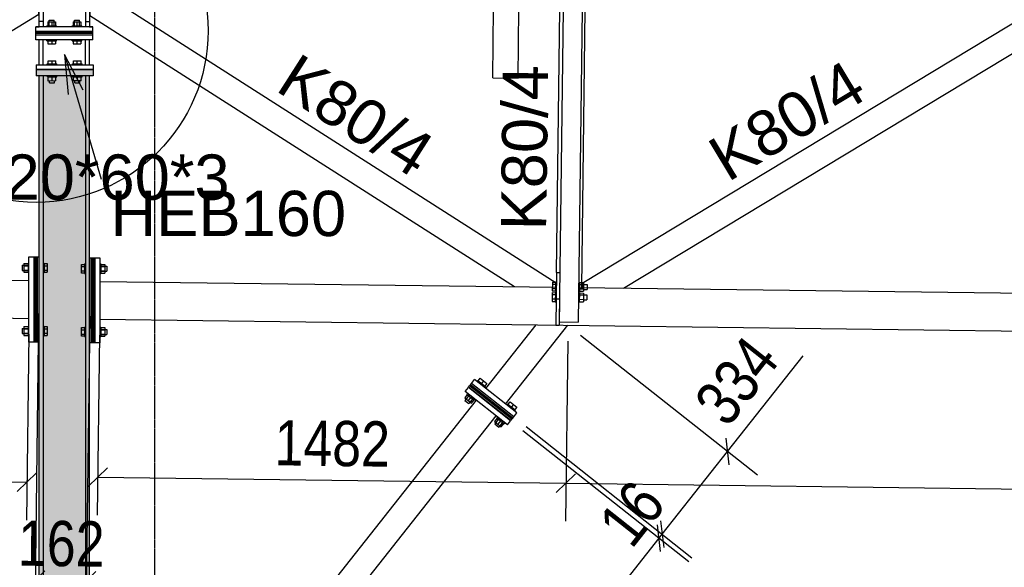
# Model space of a CAD drawing. Header units: millimetres. Extents: x -32861 to 254386, y 0 to 15445.
# Tile 15 of 67: x 115890 to 119007, y 8104 to 9838. Entities that reach past the tile are written whole.
import ezdxf

# ---------------------------------------------------------------- set-up
doc = ezdxf.new("R2010")
doc.units = ezdxf.units.MM
doc.linetypes.add('DXK_LINE_DOT3', pattern=[5.9187, 2.979, -0.9799, 0.9799, -0.9799])
doc.styles.add('Arial', font='ARIAL.TTF', dxfattribs={"height": 0.2})
doc.styles.add('Arial Narrow', font='ARIALN.TTF', dxfattribs={"height": 0.2})

# ---------------------------------------------------------------- blocks, each defined once
blk = doc.blocks.new('Part-21036 - 19489')
at = {"color": 7}
for p, q in [((115857.3, 9892.2), (115695.5, 9794)), ((115950.6, 9891), (115857.3, 9892.2)), ((115950.8, 9855.3), (115950.6, 9891)), ((115737, 9725.6), (115950.8, 9855.3))]:
    blk.add_line(p, q, dxfattribs=at)
blk = doc.blocks.new('Bolt-19816 - 19489')
at = {"color": 7}
for p, q in [((115983.6, 9799.3), (115983.6, 9800.3)), ((115983.6, 9799.3), (115983.6, 9800.3)), ((115999.6, 9799.3), (115999.6, 9800.3)), ((115999.6, 9799.3), (115999.6, 9800.3)), ((116063.6, 9799.3), (116063.6, 9800.3)), ((116063.6, 9799.3), (116063.6, 9800.3)), ((116079.6, 9799.3), (116079.6, 9800.3)), ((116079.6, 9799.3), (116079.6, 9800.3))]:
    blk.add_line(p, q, dxfattribs=at)
blk = doc.blocks.new('Part-20844 - 19489')
at = {"color": 7}
for p, q in [((116122.7, 9084.5), (116127.7, 9084.5)), ((116122.7, 8814.5), (116122.7, 9084.5)), ((116127.7, 9084.5), (116127.7, 8814.5)), ((116127.7, 8814.5), (116122.7, 8814.5))]:
    blk.add_line(p, q, dxfattribs=at)
blk = doc.blocks.new('Part-20233 - 19489')
blk.add_hatch(color=96).paths.add_polyline_path([(115942.8, 9659.7), (116122.8, 9660), (116122.7, 9680), (115942.7, 9679.7)])
at = {"color": 96}
for p, q in [((115942.7, 9679.7), (116122.7, 9680)), ((115942.7, 9679.7), (115942.7, 9679.7)), ((115942.7, 9679.7), (115942.8, 9659.7)), ((116122.7, 9680), (116122.7, 9680)), ((116122.7, 9680), (116122.8, 9660)), ((116122.8, 9660), (115942.8, 9659.7))]:
    blk.add_line(p, q, dxfattribs=at)
blk = doc.blocks.new('GridLine-21670 - 19489')
at = {"color": 6, "linetype": 'DXK_LINE_DOT3'}
blk.add_line((116318, 400), (116318, 11608.2), dxfattribs=at)
blk = doc.blocks.new('Part-20804 - 19489')
at = {"color": 7}
for p, q in [((117300.7, 8661.1), (117310.6, 8673.7)), ((117444, 8568.3), (117310.6, 8673.7)), ((117434, 8555.7), (117300.7, 8661.1)), ((117434, 8555.7), (117444, 8568.3))]:
    blk.add_line(p, q, dxfattribs=at)
blk = doc.blocks.new('Part-19812 - 19489')
at = {"color": 7}
blk.add_line((116121.6, 9789.3), (116121.7, 9789.3), dxfattribs=at)
blk = doc.blocks.new('Part-20158 - 19489')
at = {"color": 7}
for p, q in [((115919.7, 8817.3), (115919.7, 9087.3)), ((115919.7, 9087.3), (115935.7, 9087.3)), ((115935.7, 9087.3), (115935.7, 8817.3)), ((115935.7, 8817.3), (115919.7, 8817.3))]:
    blk.add_line(p, q, dxfattribs=at)
blk = doc.blocks.new('Part-20843 - 19489')
at = {"color": 7}
for p, q in [((116127.7, 9084.5), (116143.7, 9084.5)), ((116127.7, 8814.5), (116127.7, 9084.5)), ((116143.7, 9084.5), (116143.7, 8814.5)), ((116143.7, 8814.5), (116127.7, 8814.5))]:
    blk.add_line(p, q, dxfattribs=at)
blk = doc.blocks.new('Bolt-53739 - 19489')
at = {"color": 7}
for p, q in [((117576.4, 9007.1), (117576, 8979.5)), ((117576.4, 9007.1), (117586.4, 9007)), ((117586.4, 9008.1), (117586, 8978.2)), ((117586.4, 9008.1), (117589.4, 9008.1)), ((117659.4, 9007.2), (117662.4, 9007.2)), ((117662.4, 9007.2), (117662, 8977.2)), ((117576, 8979.5), (117586, 8979.3)), ((117576.1, 8987.2), (117586.1, 8987)), ((117576.3, 9001), (117586.3, 9000.9)), ((117586, 8978.2), (117589, 8978.2)), ((117659, 8977.3), (117662, 8977.2)), ((117662, 8978.4), (117675, 8978.2)), ((117662.1, 8986.1), (117675.1, 8985.9)), ((117662.3, 8999.9), (117675.3, 8999.7)), ((117662.4, 9006), (117675.4, 9005.9)), ((117675.4, 9005.9), (117675, 8978.2)), ((117675.1, 8984.1), (117686.1, 8983.9)), ((117675.3, 9000), (117686.3, 8999.9)), ((117686.3, 8999.9), (117686.1, 8983.9)), ((117576, 8973.8), (117575.6, 8946.2)), ((117575.6, 8946.2), (117585.6, 8946.1)), ((117575.7, 8953.9), (117585.7, 8953.7)), ((117575.9, 8967.7), (117585.9, 8967.6)), ((117576, 8973.8), (117586, 8973.7)), ((117586, 8974.9), (117585.6, 8944.9)), ((117585.6, 8944.9), (117588.6, 8944.9)), ((117586, 8974.9), (117589, 8974.8)), ((117659, 8973.9), (117662, 8973.9)), ((117662, 8973.9), (117661.6, 8944)), ((117661.6, 8945.1), (117674.6, 8944.9)), ((117661.7, 8952.8), (117674.7, 8952.6)), ((117661.9, 8972.7), (117674.9, 8972.6)), ((117661.9, 8966.6), (117674.9, 8966.4)), ((117674.9, 8972.6), (117674.6, 8944.9)), ((117674.7, 8950.8), (117685.7, 8950.6)), ((117674.9, 8966.7), (117685.9, 8966.6)), ((117685.9, 8966.6), (117685.7, 8950.6)), ((117658.6, 8944), (117661.6, 8944))]:
    blk.add_line(p, q, dxfattribs=at)
blk = doc.blocks.new('Part-21095 - 19489')
at = {"color": 7}
for p, q in [((119076.2, 9851.3), (117670.3, 9002.6)), ((119209.2, 9849.6), (119076.2, 9851.3)), ((119209.1, 9838), (119209.2, 9849.6)), ((117801.6, 8988.4), (119209.1, 9838)), ((117670.3, 9002.6), (117670.2, 8990.1))]:
    blk.add_line(p, q, dxfattribs=at)
blk = doc.blocks.new('Part-20796 - 19489')
at = {"color": 7}
for p, q in [((116121.7, 9789.3), (115941.7, 9789.3)), ((115941.7, 9774.3), (115941.7, 9789.3)), ((116121.7, 9774.3), (116121.7, 9789.3)), ((116121.7, 9774.3), (115941.7, 9774.3))]:
    blk.add_line(p, q, dxfattribs=at)
blk = doc.blocks.new('Part-19804 - 19489')
at = {"color": 7}
blk.add_line((115941.6, 9799.3), (116121.6, 9799.3), dxfattribs=at)
blk = doc.blocks.new('Part-19815 - 19489')
at = {"color": 7}
for p, q in [((115941.6, 9815.3), (115951.6, 9815.3)), ((116111.6, 9815.3), (116121.6, 9815.3))]:
    blk.add_line(p, q, dxfattribs=at)
blk = doc.blocks.new('Part-20873 - 19489')
at = {"color": 7}
for p, q in [((117365.7, 8670.9), (117524.7, 8871.9)), ((117428.5, 8621.3), (117625.6, 8870.6))]:
    blk.add_line(p, q, dxfattribs=at)
blk = doc.blocks.new('Bolt-19827 - 19489')
at = {"color": 7}
for p, q in [((117340.8, 8695.7), (117338.3, 8692.6)), ((117340.8, 8695.7), (117364.3, 8677.1)), ((117341.9, 8694.8), (117348.1, 8702.6)), ((117348.1, 8702.6), (117369.3, 8685.9)), ((117346.3, 8691.4), (117343.8, 8688.2)), ((117358.7, 8694.3), (117352.5, 8686.4)), ((117358.8, 8681.5), (117356.3, 8678.3)), ((117364.3, 8677.1), (117361.8, 8674)), ((117369.3, 8685.9), (117363.1, 8678)), ((117307.2, 8650.9), (117299.2, 8640.7)), ((117299.2, 8640.7), (117320.3, 8623.9)), ((117314, 8650.6), (117299.7, 8632.5)), ((117308.5, 8654.9), (117306, 8651.8)), ((117306, 8651.8), (117329.6, 8633.2)), ((117317.8, 8642.5), (117309.7, 8632.3)), ((117326.6, 8640.7), (117312.3, 8622.6)), ((117320.3, 8623.9), (117328.4, 8634.1)), ((117323.9, 8663.1), (117324.6, 8663.9)), ((117323.9, 8663.1), (117324.6, 8663.9)), ((117332.1, 8636.3), (117329.6, 8633.2)), ((117336.5, 8653.2), (117337.1, 8654)), ((117336.5, 8653.2), (117337.1, 8654)), ((117299.7, 8632.5), (117312.3, 8622.6)), ((117434.9, 8621.3), (117432.4, 8618.2)), ((117434.9, 8621.3), (117458.4, 8602.7)), ((117436.1, 8620.4), (117442.3, 8628.2)), ((117440.4, 8617), (117437.9, 8613.8)), ((117442.3, 8628.2), (117463.5, 8611.5)), ((117452.9, 8619.8), (117446.7, 8612)), ((117452.9, 8607), (117450.5, 8603.9)), ((117458.4, 8602.7), (117456, 8599.6)), ((117463.5, 8611.5), (117457.3, 8603.6)), ((117401.4, 8576.4), (117393.3, 8566.2)), ((117408.1, 8576.2), (117393.9, 8558.1)), ((117402.7, 8580.5), (117400.2, 8577.4)), ((117400.2, 8577.4), (117423.7, 8558.8)), ((117418.1, 8588.7), (117418.7, 8589.5)), ((117418.7, 8589.5), (117418.1, 8588.7)), ((117430.6, 8578.8), (117431.2, 8579.6)), ((117430.6, 8578.8), (117431.2, 8579.6)), ((117393.3, 8566.2), (117414.5, 8549.5)), ((117393.9, 8558.1), (117406.4, 8548.2)), ((117411.9, 8568.1), (117403.9, 8557.9)), ((117420.7, 8566.2), (117406.4, 8548.2)), ((117414.5, 8549.5), (117422.5, 8559.7)), ((117426.2, 8561.9), (117423.7, 8558.8))]:
    blk.add_line(p, q, dxfattribs=at)
blk = doc.blocks.new('Part-20845 - 19489')
at = {"color": 7}
for p, q in [((116117.7, 9084.5), (116122.7, 9084.5)), ((116117.7, 8814.5), (116117.7, 9084.5)), ((116122.7, 9084.5), (116122.7, 8814.5)), ((116122.7, 8814.5), (116117.7, 8814.5))]:
    blk.add_line(p, q, dxfattribs=at)
blk = doc.blocks.new('Part-20818 - 19489')
at = {"color": 7}
for p, q in [((116121.6, 9794.3), (115941.6, 9794.3)), ((115941.6, 9789.3), (115941.6, 9794.3)), ((116121.6, 9789.3), (115941.6, 9789.3)), ((116121.6, 9789.3), (116121.6, 9794.3))]:
    blk.add_line(p, q, dxfattribs=at)
blk = doc.blocks.new('Part-20176 - 19489')
at = {"color": 7}
for p, q in [((111232.3, 9071.9), (115919.7, 9012.3)), ((111196.4, 8952.4), (115919.7, 8892.3))]:
    blk.add_line(p, q, dxfattribs=at)
blk = doc.blocks.new('Bolt-19883 - 19489')
at = {"color": 7}
for p, q in [((116111.7, 9057.5), (116112.7, 9057.5)), ((116111.7, 9057.5), (116112.7, 9057.5)), ((116111.7, 9041.5), (116112.7, 9041.5)), ((116111.7, 9041.5), (116112.7, 9041.5)), ((116143.7, 9064.5), (116146.7, 9064.5)), ((116143.7, 9057.5), (116165.7, 9057.5)), ((116143.7, 9041.5), (116165.7, 9041.5)), ((116146.7, 9064.5), (116146.7, 9034.5)), ((116146.7, 9063.3), (116159.7, 9063.3)), ((116146.7, 9056.4), (116159.7, 9056.4)), ((116146.7, 9042.5), (116159.7, 9042.5)), ((116159.7, 9063.3), (116159.7, 9035.6)), ((116165.7, 9057.5), (116165.7, 9041.5)), ((116143.7, 9034.5), (116146.7, 9034.5)), ((116146.7, 9035.6), (116159.7, 9035.6)), ((116111.7, 8857.5), (116112.7, 8857.5)), ((116111.7, 8857.5), (116112.7, 8857.5)), ((116143.7, 8864.5), (116146.7, 8864.5)), ((116143.7, 8857.5), (116165.7, 8857.5)), ((116146.7, 8864.5), (116146.7, 8834.5)), ((116146.7, 8863.3), (116159.7, 8863.3)), ((116146.7, 8856.4), (116159.7, 8856.4)), ((116159.7, 8863.3), (116159.7, 8835.6)), ((116165.7, 8857.5), (116165.7, 8841.5)), ((116111.7, 8841.5), (116112.7, 8841.5)), ((116112.7, 8841.5), (116111.7, 8841.5)), ((116143.7, 8841.5), (116165.7, 8841.5)), ((116143.7, 8834.5), (116146.7, 8834.5)), ((116146.7, 8842.5), (116159.7, 8842.5)), ((116146.7, 8835.6), (116159.7, 8835.6))]:
    blk.add_line(p, q, dxfattribs=at)
blk = doc.blocks.new('Bolt-20783 - 19489')
at = {"color": 7}
for p, q in [((116085.7, 9063.3), (116095.7, 9063.3)), ((116085.7, 9035.6), (116085.7, 9063.3)), ((116085.7, 9056.4), (116095.7, 9056.4)), ((116085.7, 9042.5), (116095.7, 9042.5)), ((116095.7, 9064.5), (116095.7, 9034.5)), ((116095.7, 9064.5), (116098.7, 9064.5)), ((116095.7, 9057.5), (116098.7, 9057.5)), ((116095.7, 9041.5), (116098.7, 9041.5)), ((116111.7, 9057.5), (116112.7, 9057.5)), ((116111.7, 9057.5), (116112.7, 9057.5)), ((116111.7, 9041.5), (116112.7, 9041.5)), ((116111.7, 9041.5), (116112.7, 9041.5)), ((116143.7, 9064.5), (116146.7, 9064.5)), ((116143.7, 9057.5), (116165.7, 9057.5)), ((116143.7, 9041.5), (116165.7, 9041.5)), ((116146.7, 9064.5), (116146.7, 9034.5)), ((116146.7, 9063.3), (116159.7, 9063.3)), ((116146.7, 9056.4), (116159.7, 9056.4)), ((116146.7, 9042.5), (116159.7, 9042.5)), ((116159.7, 9063.3), (116159.7, 9035.6)), ((116165.7, 9057.5), (116165.7, 9041.5)), ((116095.7, 9035.6), (116085.7, 9035.6)), ((116095.7, 9034.5), (116098.7, 9034.5)), ((116143.7, 9034.5), (116146.7, 9034.5)), ((116146.7, 9035.6), (116159.7, 9035.6)), ((116085.7, 8863.3), (116095.7, 8863.3)), ((116085.7, 8835.6), (116085.7, 8863.3)), ((116085.7, 8856.4), (116095.7, 8856.4)), ((116095.7, 8864.5), (116095.7, 8834.5)), ((116095.7, 8864.5), (116098.7, 8864.5)), ((116095.7, 8857.5), (116098.7, 8857.5)), ((116111.7, 8857.5), (116112.7, 8857.5)), ((116111.7, 8857.5), (116112.7, 8857.5)), ((116143.7, 8864.5), (116146.7, 8864.5)), ((116143.7, 8857.5), (116165.7, 8857.5)), ((116146.7, 8864.5), (116146.7, 8834.5)), ((116146.7, 8863.3), (116159.7, 8863.3)), ((116146.7, 8856.4), (116159.7, 8856.4)), ((116159.7, 8863.3), (116159.7, 8835.6)), ((116165.7, 8857.5), (116165.7, 8841.5)), ((116085.7, 8842.5), (116095.7, 8842.5)), ((116095.7, 8835.6), (116085.7, 8835.6)), ((116095.7, 8841.5), (116098.7, 8841.5)), ((116095.7, 8834.5), (116098.7, 8834.5)), ((116111.7, 8841.5), (116112.7, 8841.5)), ((116112.7, 8841.5), (116111.7, 8841.5)), ((116143.7, 8841.5), (116165.7, 8841.5)), ((116143.7, 8834.5), (116146.7, 8834.5)), ((116146.7, 8842.5), (116159.7, 8842.5)), ((116146.7, 8835.6), (116159.7, 8835.6))]:
    blk.add_line(p, q, dxfattribs=at)
blk = doc.blocks.new('Part-20702 - 19489')
at = {"color": 7}
for p, q in [((115942.7, 9694.7), (115951.7, 9694.7)), ((115942.7, 9694.7), (115942.7, 9694.7)), ((116111.7, 9694.9), (116122.7, 9695)), ((116122.7, 9695), (116122.7, 9695))]:
    blk.add_line(p, q, dxfattribs=at)
blk = doc.blocks.new('Part-20806 - 19489')
at = {"color": 7}
for p, q in [((117314.3, 8678.4), (117317.4, 8682.3)), ((117447.7, 8573), (117314.3, 8678.4)), ((117450.8, 8576.9), (117317.4, 8682.3)), ((117447.7, 8573), (117450.8, 8576.9))]:
    blk.add_line(p, q, dxfattribs=at)
blk = doc.blocks.new('Part-21101 - 19489')
at = {"color": 7}
for p, q in [((116204.5, 9887.8), (116112.6, 9888.9)), ((116112.6, 9888.9), (116112.6, 9851.5)), ((117588.3, 9003.7), (116204.5, 9887.8)), ((116112.6, 9851.5), (117456.8, 8992.8)), ((117588.2, 8991.1), (117588.3, 9003.7))]:
    blk.add_line(p, q, dxfattribs=at)
blk = doc.blocks.new('Part-20159 - 19489')
at = {"color": 7}
for p, q in [((115935.7, 8817.3), (115935.7, 9087.3)), ((115935.7, 9087.3), (115940.7, 9087.3)), ((115940.7, 9087.3), (115940.7, 8817.3)), ((115940.7, 8817.3), (115935.7, 8817.3))]:
    blk.add_line(p, q, dxfattribs=at)
blk = doc.blocks.new('Part-20160 - 19489')
at = {"color": 7}
for p, q in [((115940.7, 8817.3), (115940.7, 9087.3)), ((115940.7, 9087.3), (115945.7, 9087.3)), ((115945.7, 9087.3), (115945.7, 8817.3)), ((115945.7, 8817.3), (115940.7, 8817.3))]:
    blk.add_line(p, q, dxfattribs=at)
blk = doc.blocks.new('Part-20177 - 19489')
at = {"color": 7}
for p, q in [((115945.7, 8817.3), (115945.7, 9087.3)), ((115945.7, 9087.3), (115950.7, 9087.3)), ((115950.7, 9087.3), (115950.7, 8817.3)), ((115950.7, 8817.3), (115945.7, 8817.3))]:
    blk.add_line(p, q, dxfattribs=at)
blk = doc.blocks.new('Bolt-20178 - 19489')
at = {"color": 7}
for p, q in [((115897.7, 9060.3), (115897.7, 9044.3)), ((115897.7, 9060.3), (115919.7, 9060.3)), ((115897.7, 9044.3), (115919.7, 9044.3)), ((115903.7, 9066.2), (115903.7, 9038.5)), ((115903.7, 9066.2), (115916.7, 9066.2)), ((115903.7, 9059.2), (115916.7, 9059.2)), ((115903.7, 9045.4), (115916.7, 9045.4)), ((115903.7, 9038.5), (115916.7, 9038.5)), ((115916.7, 9067.3), (115916.7, 9037.3)), ((115916.7, 9067.3), (115919.7, 9067.3)), ((115950.7, 9060.3), (115951.7, 9060.3)), ((115951.7, 9060.3), (115950.7, 9060.3)), ((115950.7, 9044.3), (115951.7, 9044.3)), ((115950.7, 9044.3), (115951.7, 9044.3)), ((115964.7, 9067.3), (115967.7, 9067.3)), ((115964.7, 9060.3), (115967.7, 9060.3)), ((115964.7, 9044.3), (115967.7, 9044.3)), ((115967.7, 9067.3), (115967.7, 9037.3)), ((115967.7, 9066.2), (115977.7, 9066.2)), ((115967.7, 9059.2), (115977.7, 9059.2)), ((115967.7, 9045.4), (115977.7, 9045.4)), ((115967.7, 9038.5), (115977.7, 9038.5)), ((115977.7, 9066.2), (115977.7, 9038.5)), ((115916.7, 9037.3), (115919.7, 9037.3)), ((115964.7, 9037.3), (115967.7, 9037.3)), ((115897.7, 8860.3), (115897.7, 8844.3)), ((115897.7, 8860.3), (115919.7, 8860.3)), ((115903.7, 8866.2), (115903.7, 8838.5)), ((115903.7, 8866.2), (115916.7, 8866.2)), ((115903.7, 8859.2), (115916.7, 8859.2)), ((115916.7, 8867.3), (115916.7, 8837.3)), ((115916.7, 8867.3), (115919.7, 8867.3)), ((115950.7, 8860.3), (115951.7, 8860.3)), ((115950.7, 8860.3), (115951.7, 8860.3)), ((115964.7, 8867.3), (115967.7, 8867.3)), ((115964.7, 8860.3), (115967.7, 8860.3)), ((115967.7, 8867.3), (115967.7, 8837.3)), ((115967.7, 8866.2), (115977.7, 8866.2)), ((115967.7, 8859.2), (115977.7, 8859.2)), ((115977.7, 8866.2), (115977.7, 8838.5)), ((115897.7, 8844.3), (115919.7, 8844.3)), ((115903.7, 8845.4), (115916.7, 8845.4)), ((115903.7, 8838.5), (115916.7, 8838.5)), ((115916.7, 8837.3), (115919.7, 8837.3)), ((115950.7, 8844.3), (115951.7, 8844.3)), ((115950.7, 8844.3), (115951.7, 8844.3)), ((115964.7, 8844.3), (115967.7, 8844.3)), ((115964.7, 8837.3), (115967.7, 8837.3)), ((115967.7, 8845.4), (115977.7, 8845.4)), ((115967.7, 8838.5), (115977.7, 8838.5))]:
    blk.add_line(p, q, dxfattribs=at)
blk = doc.blocks.new('Bolt-20234 - 19489')
at = {"color": 7}
for p, q in [((115984.2, 9659.5), (115984.2, 9659.7)), ((115984.2, 9659.5), (115984.2, 9659.7)), ((115984.2, 9659.5), (116002.2, 9659.6)), ((115984.7, 9659.5), (115984.2, 9659.5)), ((116002.2, 9659.6), (116002.2, 9659.8)), ((116002.2, 9659.6), (116002.2, 9659.8)), ((116064.2, 9659.8), (116070.4, 9659.9)), ((116064.2, 9659.9), (116064.2, 9659.8)), ((116064.2, 9659.8), (116064.2, 9659.9)), ((116064.7, 9659.8), (116064.2, 9659.8))]:
    blk.add_line(p, q, dxfattribs=at)
blk = doc.blocks.new('Part-20293 - 19489')
at = {"color": 7}
for p, q in [((115951.6, 9815.3), (115951.6, 9892)), ((115951.6, 9892), (115964.6, 9892)), ((115964.6, 9892), (115964.6, 9815.3)), ((116098.6, 9890.1), (116111.6, 9890)), ((116098.6, 9890.1), (116098.6, 9815.3)), ((116111.6, 9890), (116111.6, 9815.3)), ((115964.6, 9832), (115951.6, 9832)), ((116098.6, 9832), (116111.6, 9832))]:
    blk.add_line(p, q, dxfattribs=at)
blk = doc.blocks.new('Part-20444 - 19489')
at = {"color": 7}
for p, q in [((117589.8, 9037.5), (117600.4, 9871)), ((117669.2, 8990.1), (117680.4, 9870))]:
    blk.add_line(p, q, dxfattribs=at)
blk = doc.blocks.new('Part-20597 - 19489')
blk.add_hatch(color=96).paths.add_polyline_path([(116111.7, 9659.9), (116098.7, 9659.9), (115968.3, 9659.7), (115964.7, 9659.7), (115951.7, 9659.7), (115951.7, 6675.6), (115964.7, 6675.6), (115964.7, 6665.5), (116098.7, 6665.5), (116098.7, 6675.6), (116111.7, 6675.6)])
at = {"color": 96}
for p, q in [((115951.7, 6675.6), (115951.7, 9659.7)), ((115964.7, 9659.7), (115964.7, 6675.6)), ((116098.7, 9659.9), (116098.7, 6675.6)), ((116111.7, 6675.6), (116111.7, 9659.9)), ((115964.7, 6675.6), (115951.7, 6675.6)), ((116098.7, 6675.6), (116111.7, 6675.6)), ((115964.7, 6665.5), (116098.7, 6665.5))]:
    blk.add_line(p, q, dxfattribs=at)
blk = doc.blocks.new('Part-20867 - 19489')
at = {"color": 7}
for p, q in [((116221.7, 7223.7), (117336, 8633.2)), ((116284.4, 7174.1), (117398.7, 8583.6))]:
    blk.add_line(p, q, dxfattribs=at)
blk = doc.blocks.new('Part-20493 - 19489')
at = {"color": 7}
for p, q in [((116143.7, 9009.5), (117589.2, 8991.1)), ((117659.2, 8990.2), (119199, 8970.6)), ((116143.7, 8889.5), (127311.9, 8747.5))]:
    blk.add_line(p, q, dxfattribs=at)
blk = doc.blocks.new('Bolt-20623 - 19489')
at = {"color": 7}
for p, q in [((115897.7, 9060.3), (115897.7, 9044.3)), ((115897.7, 9060.3), (115919.7, 9060.3)), ((115897.7, 9044.3), (115919.7, 9044.3)), ((115903.7, 9066.2), (115903.7, 9038.5)), ((115903.7, 9066.2), (115916.7, 9066.2)), ((115903.7, 9059.2), (115916.7, 9059.2)), ((115903.7, 9045.4), (115916.7, 9045.4)), ((115903.7, 9038.5), (115916.7, 9038.5)), ((115916.7, 9067.3), (115916.7, 9037.3)), ((115916.7, 9067.3), (115919.7, 9067.3)), ((115950.7, 9060.3), (115951.7, 9060.3)), ((115951.7, 9060.3), (115950.7, 9060.3)), ((115950.7, 9044.3), (115951.7, 9044.3)), ((115950.7, 9044.3), (115951.7, 9044.3)), ((115916.7, 9037.3), (115919.7, 9037.3)), ((115897.7, 8860.3), (115897.7, 8844.3)), ((115897.7, 8860.3), (115919.7, 8860.3)), ((115903.7, 8866.2), (115903.7, 8838.5)), ((115903.7, 8866.2), (115916.7, 8866.2)), ((115903.7, 8859.2), (115916.7, 8859.2)), ((115916.7, 8867.3), (115916.7, 8837.3)), ((115916.7, 8867.3), (115919.7, 8867.3)), ((115950.7, 8860.3), (115951.7, 8860.3)), ((115950.7, 8860.3), (115951.7, 8860.3)), ((115897.7, 8844.3), (115919.7, 8844.3)), ((115903.7, 8845.4), (115916.7, 8845.4)), ((115903.7, 8838.5), (115916.7, 8838.5)), ((115916.7, 8837.3), (115919.7, 8837.3)), ((115950.7, 8844.3), (115951.7, 8844.3)), ((115950.7, 8844.3), (115951.7, 8844.3))]:
    blk.add_line(p, q, dxfattribs=at)
blk = doc.blocks.new('Part-20779 - 19489')
at = {"color": 7}
for p, q in [((117317.4, 8682.3), (117320.5, 8686.2)), ((117450.8, 8576.9), (117317.4, 8682.3)), ((117453.9, 8580.8), (117320.5, 8686.2)), ((117450.8, 8576.9), (117453.9, 8580.8))]:
    blk.add_line(p, q, dxfattribs=at)
blk = doc.blocks.new('Part-20786 - 19489')
at = {"color": 7}
for p, q in [((115942.7, 9694.7), (116122.7, 9695)), ((115942.7, 9694.7), (115942.7, 9694.7)), ((115942.7, 9694.7), (115942.7, 9679.7)), ((116122.7, 9695), (116122.7, 9695)), ((116122.7, 9695), (116122.7, 9680)), ((116122.7, 9680), (115942.7, 9679.7))]:
    blk.add_line(p, q, dxfattribs=at)
blk = doc.blocks.new('Part-20791 - 19489')
at = {"color": 7}
for p, q in [((115951.7, 9694.7), (115951.7, 9774.3)), ((115964.7, 9694.7), (115964.7, 9774.3)), ((116098.7, 9694.9), (116098.7, 9774.3)), ((116111.7, 9694.9), (116111.7, 9774.3))]:
    blk.add_line(p, q, dxfattribs=at)
blk = doc.blocks.new('Part-20801 - 19489')
at = {"color": 7}
for p, q in [((117320.5, 8686.2), (117330.4, 8698.8)), ((117463.8, 8593.4), (117330.4, 8698.8)), ((117453.9, 8580.8), (117320.5, 8686.2)), ((117453.9, 8580.8), (117463.8, 8593.4))]:
    blk.add_line(p, q, dxfattribs=at)
blk = doc.blocks.new('Part-20805 - 19489')
at = {"color": 7}
for p, q in [((117311.2, 8674.5), (117314.3, 8678.4)), ((117444.6, 8569), (117311.2, 8674.5)), ((117447.7, 8573), (117314.3, 8678.4)), ((117444.6, 8569), (117447.7, 8573))]:
    blk.add_line(p, q, dxfattribs=at)
blk = doc.blocks.new('Bolt-20807 - 19489')
at = {"color": 7}
for p, q in [((117340.8, 8695.7), (117338.3, 8692.6)), ((117340.8, 8695.7), (117364.3, 8677.1)), ((117341.9, 8694.8), (117348.1, 8702.6)), ((117348.1, 8702.6), (117369.3, 8685.9)), ((117346.3, 8691.4), (117343.8, 8688.2)), ((117358.7, 8694.3), (117352.5, 8686.4)), ((117358.8, 8681.5), (117356.3, 8678.3)), ((117364.3, 8677.1), (117361.8, 8674)), ((117369.3, 8685.9), (117363.1, 8678)), ((117307.2, 8650.9), (117299.2, 8640.7)), ((117299.2, 8640.7), (117320.3, 8623.9)), ((117314, 8650.6), (117299.7, 8632.5)), ((117308.5, 8654.9), (117306, 8651.8)), ((117306, 8651.8), (117329.6, 8633.2)), ((117317.8, 8642.5), (117309.7, 8632.3)), ((117326.6, 8640.7), (117312.3, 8622.6)), ((117320.3, 8623.9), (117328.4, 8634.1)), ((117323.9, 8663.1), (117324.6, 8663.9)), ((117323.9, 8663.1), (117324.6, 8663.9)), ((117332.1, 8636.3), (117329.6, 8633.2)), ((117337.1, 8654), (117336.5, 8653.2)), ((117299.7, 8632.5), (117312.3, 8622.6)), ((117434.9, 8621.3), (117432.4, 8618.2)), ((117434.9, 8621.3), (117458.4, 8602.7)), ((117436.1, 8620.4), (117442.3, 8628.2)), ((117440.4, 8617), (117437.9, 8613.8)), ((117442.3, 8628.2), (117463.5, 8611.5)), ((117452.9, 8619.8), (117446.7, 8612)), ((117452.9, 8607), (117450.5, 8603.9)), ((117458.4, 8602.7), (117456, 8599.6)), ((117463.5, 8611.5), (117457.3, 8603.6)), ((117401.4, 8576.4), (117393.3, 8566.2)), ((117408.1, 8576.2), (117393.9, 8558.1)), ((117402.7, 8580.5), (117400.2, 8577.4)), ((117400.2, 8577.4), (117423.7, 8558.8)), ((117418.1, 8588.7), (117418.7, 8589.5)), ((117418.7, 8589.5), (117418.1, 8588.7)), ((117431.2, 8579.6), (117430.6, 8578.8)), ((117393.3, 8566.2), (117414.5, 8549.5)), ((117393.9, 8558.1), (117406.4, 8548.2)), ((117411.9, 8568.1), (117403.9, 8557.9)), ((117420.7, 8566.2), (117406.4, 8548.2)), ((117414.5, 8549.5), (117422.5, 8559.7)), ((117426.2, 8561.9), (117423.7, 8558.8))]:
    blk.add_line(p, q, dxfattribs=at)
blk = doc.blocks.new('Part-20815 - 19489')
at = {"color": 7}
for p, q in [((116121.6, 9815.3), (115941.6, 9815.3)), ((115941.6, 9800.3), (115941.6, 9815.3)), ((116121.6, 9800.3), (115941.6, 9800.3)), ((116121.6, 9800.3), (116121.6, 9815.3))]:
    blk.add_line(p, q, dxfattribs=at)
blk = doc.blocks.new('Bolt-20816 - 19489')
at = {"color": 7}
for p, q in [((115976.6, 9818.3), (116006.6, 9818.3)), ((115976.6, 9815.3), (115976.6, 9818.3)), ((115979.6, 9831.3), (116003.6, 9831.3)), ((115979.6, 9831.3), (115979.6, 9818.3)), ((115983.6, 9836.3), (115999.6, 9836.3)), ((115983.6, 9815.3), (115983.6, 9836.3)), ((115991.6, 9831.3), (115991.6, 9818.3)), ((115999.6, 9815.3), (115999.6, 9836.3)), ((116003.6, 9831.3), (116003.6, 9818.3)), ((116006.6, 9815.3), (116006.6, 9818.3)), ((116056.6, 9818.3), (116086.6, 9818.3)), ((116056.6, 9815.3), (116056.6, 9818.3)), ((116059.6, 9831.3), (116083.6, 9831.3)), ((116059.6, 9831.3), (116059.6, 9818.3)), ((116063.6, 9836.3), (116079.6, 9836.3)), ((116063.6, 9815.3), (116063.6, 9836.3)), ((116071.6, 9831.3), (116071.6, 9818.3)), ((116079.6, 9815.3), (116079.6, 9836.3)), ((116083.6, 9831.3), (116083.6, 9818.3)), ((116086.6, 9815.3), (116086.6, 9818.3)), ((115983.6, 9799.3), (115983.6, 9800.3)), ((115983.6, 9799.3), (115983.6, 9800.3)), ((115999.6, 9799.3), (115999.6, 9800.3)), ((115999.6, 9799.3), (115999.6, 9800.3)), ((116063.6, 9799.3), (116063.6, 9800.3)), ((116063.6, 9799.3), (116063.6, 9800.3)), ((116079.6, 9799.3), (116079.6, 9800.3)), ((116079.6, 9799.3), (116079.6, 9800.3)), ((115976.6, 9771.3), (115976.6, 9774.3)), ((115976.6, 9771.3), (116006.6, 9771.3)), ((115979.6, 9771.3), (115979.6, 9761.3)), ((115979.6, 9761.3), (116003.6, 9761.3)), ((115983.6, 9771.3), (115983.6, 9774.3)), ((115991.6, 9771.3), (115991.6, 9761.3)), ((115999.6, 9771.3), (115999.6, 9774.3)), ((116003.6, 9771.3), (116003.6, 9761.3)), ((116006.6, 9771.3), (116006.6, 9774.3)), ((116056.6, 9771.3), (116056.6, 9774.3)), ((116056.6, 9771.3), (116086.6, 9771.3)), ((116059.6, 9771.3), (116059.6, 9761.3)), ((116059.6, 9761.3), (116083.6, 9761.3)), ((116063.6, 9771.3), (116063.6, 9774.3)), ((116071.6, 9771.3), (116071.6, 9761.3)), ((116079.6, 9771.3), (116079.6, 9774.3)), ((116083.6, 9771.3), (116083.6, 9761.3)), ((116086.6, 9771.3), (116086.6, 9774.3))]:
    blk.add_line(p, q, dxfattribs=at)
blk = doc.blocks.new('Part-20817 - 19489')
at = {"color": 7}
for p, q in [((116121.6, 9799.3), (115941.6, 9799.3)), ((115941.6, 9794.3), (115941.6, 9799.3)), ((116121.6, 9794.3), (115941.6, 9794.3)), ((116121.6, 9794.3), (116121.6, 9799.3))]:
    blk.add_line(p, q, dxfattribs=at)
blk = doc.blocks.new('Bolt-20819 - 19489')
at = {"color": 7}
for p, q in [((115977.7, 9697.7), (116007.7, 9697.8)), ((115977.7, 9694.7), (115977.7, 9697.7)), ((115980.7, 9707.7), (116004.7, 9707.8)), ((115980.7, 9697.7), (115980.7, 9707.7)), ((115992.7, 9697.7), (115992.7, 9707.7)), ((116004.7, 9697.8), (116004.7, 9707.8)), ((116007.7, 9694.8), (116007.7, 9697.8)), ((116057.7, 9697.9), (116087.7, 9697.9)), ((116057.7, 9694.9), (116057.7, 9697.9)), ((116060.7, 9697.9), (116060.7, 9707.9)), ((116060.7, 9707.9), (116084.7, 9707.9)), ((116072.7, 9697.9), (116072.7, 9707.9)), ((116084.7, 9697.9), (116084.7, 9707.9)), ((116087.7, 9694.9), (116087.7, 9697.9)), ((115977.8, 9656.7), (115977.8, 9659.7)), ((115977.8, 9656.7), (116007.8, 9656.8)), ((115980.8, 9643.7), (115980.8, 9656.7)), ((116004.8, 9643.8), (115980.8, 9643.7)), ((115984.8, 9637.7), (115984.8, 9643.7)), ((115984.8, 9637.7), (116000.8, 9637.8)), ((115992.8, 9643.7), (115992.8, 9656.7)), ((116000.8, 9637.8), (116000.8, 9643.8)), ((116004.8, 9643.8), (116004.8, 9656.8)), ((116007.8, 9656.8), (116007.8, 9659.8)), ((116057.8, 9656.8), (116057.8, 9659.8)), ((116057.8, 9656.8), (116087.8, 9656.9)), ((116060.8, 9643.9), (116060.8, 9656.9)), ((116084.8, 9643.9), (116060.8, 9643.9)), ((116064.8, 9637.9), (116064.8, 9643.9)), ((116064.8, 9637.9), (116080.8, 9637.9)), ((116072.8, 9643.9), (116072.8, 9656.9)), ((116080.8, 9637.9), (116080.8, 9643.9)), ((116084.8, 9643.9), (116084.8, 9656.9)), ((116087.8, 9656.9), (116087.8, 9659.9))]:
    blk.add_line(p, q, dxfattribs=at)
blk = doc.blocks.new('Part-20846 - 19489')
at = {"color": 7}
for p, q in [((116112.7, 9084.5), (116117.7, 9084.5)), ((116112.7, 8814.5), (116112.7, 9084.5)), ((116117.7, 9084.5), (116117.7, 8814.5)), ((116117.7, 8814.5), (116112.7, 8814.5))]:
    blk.add_line(p, q, dxfattribs=at)
blk = doc.blocks.new('Part-53707 - 19489')
at = {"color": 7}
for p, q in [((117610.4, 9870.9), (117597.8, 8881)), ((117610.4, 9870.9), (117670.4, 9870.1)), ((117670.4, 9870.1), (117657.8, 8880.2)), ((117597.8, 8881), (117657.8, 8880.2))]:
    blk.add_line(p, q, dxfattribs=at)
blk = doc.blocks.new('Part-53735 - 19489')
at = {"color": 7}
for p, q in [((117387.6, 9653.7), (117390.4, 9873.7)), ((117467.6, 9652.7), (117470.4, 9872.7)), ((117387.6, 9653.7), (117467.6, 9652.7))]:
    blk.add_line(p, q, dxfattribs=at)
blk = doc.blocks.new('Part-53738 - 19489')
at = {"color": 7}
for p, q in [((117589.8, 9037.5), (117587.6, 8871.1)), ((117589.8, 9037.5), (117599.8, 9037.4)), ((117588.7, 8954.3), (117598.7, 8954.2)), ((117598.7, 8954.2), (117597.6, 8871)), ((117587.6, 8871.1), (117597.6, 8871))]:
    blk.add_line(p, q, dxfattribs=at)
blk = doc.blocks.new('StraightDimension-21400 - 19489')
at = {"color": 174}
blk.add_line((115950.1, 8908.3), (115937.8, 7942.5), dxfattribs=at)
blk = doc.blocks.new('StraightDimension-21333 - 19489')
at = {"color": 174}
for p, q in [((116143.1, 8839.5), (116135.8, 8269.5)), ((117625, 8820.6), (117617.8, 8250.6)), ((116167.7, 8419.1), (116107, 8359.8)), ((116137.4, 8389.5), (117619.3, 8370.6)), ((117588.9, 8341), (117649.7, 8400.2))]:
    blk.add_line(p, q, dxfattribs=at)
at = {"color": 30, "style": 'Arial Narrow'}
blk.add_text('1482', height=143.16, rotation=359.2723, dxfattribs=at).set_placement((116696.5, 8427.4))
blk = doc.blocks.new('StraightDimension-21359 - 19489')
at = {"color": 174}
for p, q in [((114446.8, 8861), (114439.4, 8272.5)), ((115919.1, 8842.3), (115911.6, 8253.8)), ((114471.3, 8422.1), (114410.5, 8362.8)), ((114440.9, 8392.5), (115913.1, 8373.7)), ((115882.7, 8344.1), (115943.5, 8403.4))]:
    blk.add_line(p, q, dxfattribs=at)
at = {"color": 30, "style": 'Arial Narrow'}
blk.add_text('1472', height=143.16, rotation=359.2723, dxfattribs=at).set_placement((114995.2, 8430.4))
blk = doc.blocks.new('StraightDimension-21401 - 19489')
at = {"color": 174}
for p, q in [((115950.1, 8908.3), (115937.8, 7944)), ((116112.1, 8899.5), (116099.9, 7941.9)), ((115969.7, 8093.6), (115909, 8034.3)), ((116071, 8032.3), (116131.8, 8091.5)), ((115939.3, 8064), (116101.4, 8061.9))]:
    blk.add_line(p, q, dxfattribs=at)
at = {"color": 30, "style": 'Arial Narrow'}
blk.add_text('162', height=143.16, rotation=359.2723, dxfattribs=at).set_placement((115884.2, 8109.7))
blk = doc.blocks.new('StraightDimension-21198 - 19489')
at = {"color": 174}
for p, q in [((117483.2, 8537.2), (118008.2, 8122.2)), ((117919, 8154.5), (117909.1, 8238.7)), ((116779.9, 6762), (117914.1, 8196.6)), ((116349, 7102.7), (116874, 6687.6)), ((116775, 6804.2), (116784.8, 6719.9))]:
    blk.add_line(p, q, dxfattribs=at)
at = {"color": 30, "style": 'Arial Narrow'}
blk.add_text('1829', height=143.16, rotation=51.6693, dxfattribs=at).set_placement((117198.6, 7364.2))
blk = doc.blocks.new('StraightDimension-21199 - 19489')
at = {"color": 174}
for p, q in [((117493.1, 8549.8), (118018.1, 8134.7)), ((117483.2, 8537.2), (118008.2, 8122.2)), ((117919, 8154.5), (117909.1, 8238.7)), ((117919, 8251.3), (117928.9, 8167)), ((117914.1, 8196.6), (117924, 8209.2))]:
    blk.add_line(p, q, dxfattribs=at)
at = {"color": 30, "style": 'Arial Narrow'}
blk.add_text('16', height=143.16, rotation=51.6693, dxfattribs=at).set_placement((117827.2, 8159.3))
blk = doc.blocks.new('StraightDimension-21200 - 19489')
at = {"color": 174}
for p, q in [((117664.9, 8839.6), (118225.2, 8396.6)), ((118131, 8471.1), (118370.5, 8773.9)), ((118131, 8471.1), (118370.5, 8773.9)), ((117493.1, 8549.8), (118018.1, 8134.7)), ((118136, 8428.9), (118126.1, 8513.2)), ((117924, 8209.2), (118131, 8471.1)), ((117919, 8251.3), (117928.9, 8167))]:
    blk.add_line(p, q, dxfattribs=at)
at = {"color": 30, "style": 'Arial Narrow'}
blk.add_text('334', height=143.16, rotation=51.6693, dxfattribs=at).set_placement((118130.6, 8543.1))
blk = doc.blocks.new('StraightDimension-21332 - 19489')
at = {"color": 174}
for p, q in [((117625, 8820.6), (117617.8, 8250.6)), ((117649.7, 8400.2), (117588.9, 8341)), ((117619.3, 8370.6), (127305.6, 8247.5))]:
    blk.add_line(p, q, dxfattribs=at)
blk = doc.blocks.new('StraightDimension-21402 - 19489')
at = {"color": 174}
blk.add_line((116112.1, 8899.5), (116099.9, 7942), dxfattribs=at)
blk = doc.blocks.new('SectionMark-21662 - 19489')
for points in [[(116243.7, 10674.5), (116243.7, 10624.5), (116143.7, 10674.5)], [(116243.7, 7800.9), (116243.7, 7750.9), (116143.7, 7750.9)]]:
    blk.add_hatch(color=5).paths.add_polyline_path(points)
at = {"color": 5}
for p, q in [((116143.7, 10674.5), (116243.7, 10724.5)), ((116243.7, 10624.5), (116243.7, 10724.5)), ((116393.7, 10674.5), (116143.7, 10674.5)), ((116143.7, 10674.5), (116243.7, 10624.5)), ((116393.7, 10674.5), (116393.7, 10424.5)), ((116393.7, 7750.9), (116393.7, 8000.9)), ((116143.7, 7750.9), (116243.7, 7800.9)), ((116243.7, 7800.9), (116243.7, 7700.9)), ((116393.7, 7750.9), (116143.7, 7750.9)), ((116243.7, 7700.9), (116143.7, 7750.9))]:
    blk.add_line(p, q, dxfattribs=at)
at = {"color": 5, "style": 'Arial'}
for p in [(116199.3, 10449.5), (116199.3, 7825.9)]:
    blk.add_text('D', height=143.3, dxfattribs=at).set_placement(p)
blk = doc.blocks.new('Mark-55305 - 19489')
at = {"color": 30, "style": 'Arial'}
blk.add_text('RHS120*60*3', height=143.262, dxfattribs=at).set_placement((115308.6, 9268))
blk = doc.blocks.new('Mark-20442 - 19489')
at = {"color": 30, "style": 'Arial'}
blk.add_text('K80/4', height=143.26, rotation=89.2726, dxfattribs=at).set_placement((117556.4, 9170.1))
blk = doc.blocks.new('DetailMark-21665 - 19489')
at = {"color": 5}
for p, q in [((115589.1, 10321.9), (114823.6, 10321.9)), ((115636.8, 10251.9), (115589.1, 10321.9))]:
    blk.add_line(p, q, dxfattribs=at)
blk.add_circle((115943.2, 9803.1), 543.4, dxfattribs=at)
at = {"color": 5, "style": 'Arial'}
for s, p in [('DETAL', (114923.6, 10371.9)), ('Ac', (115383.4, 10371.9))]:
    blk.add_text(s, height=95.51, dxfattribs=at).set_placement(p)
blk = doc.blocks.new('Mark-20787 - 19489')
at = {"color": 136}
for p, q in [((116032.2, 9727.8), (116148.1, 9332.9)), ((116032.2, 9727.8), (116043.4, 9600.9)), ((116091.4, 9614.9), (116032.2, 9727.8))]:
    blk.add_line(p, q, dxfattribs=at)
at = {"color": 30, "style": 'Arial'}
blk.add_text('HEB160', height=143.26, dxfattribs=at).set_placement((116178.1, 9152.9))
blk = doc.blocks.new('Mark-21093 - 19489')
at = {"color": 30, "style": 'Arial'}
blk.add_text('K80/4', height=143.26, rotation=31.1173, dxfattribs=at).set_placement((118131.4, 9321.8))
blk = doc.blocks.new('Mark-21099 - 19489')
at = {"color": 30, "style": 'Arial'}
blk.add_text('K80/4', height=143.26, rotation=327.4273, dxfattribs=at).set_placement((116695.8, 9615.4))

msp = doc.modelspace()

# ---------------------------------------------------------------- block references
for name in ['GridLine-21670 - 19489', 'SectionMark-21662 - 19489', 'DetailMark-21665 - 19489', 'Part-21036 - 19489', 'Part-20293 - 19489', 'Part-21101 - 19489', 'Part-53735 - 19489', 'Part-20444 - 19489', 'Part-53707 - 19489', 'Part-21095 - 19489', 'Bolt-20816 - 19489', 'Part-19815 - 19489', 'Part-20815 - 19489', 'Part-19804 - 19489', 'Part-20817 - 19489', 'Part-20818 - 19489', 'Part-20796 - 19489', 'Bolt-19816 - 19489', 'Part-19812 - 19489', 'Part-20791 - 19489', 'Mark-20787 - 19489', 'Mark-21099 - 19489', 'Part-20702 - 19489', 'Part-20786 - 19489', 'Bolt-20819 - 19489', 'Mark-20442 - 19489', 'Mark-21093 - 19489', 'Part-20233 - 19489', 'Part-20597 - 19489', 'Bolt-20234 - 19489', 'Mark-55305 - 19489', 'Part-20176 - 19489', 'Part-20158 - 19489', 'Part-20159 - 19489', 'Part-20160 - 19489', 'Part-20177 - 19489', 'Part-20846 - 19489', 'Part-20845 - 19489', 'Part-20844 - 19489', 'Part-20843 - 19489', 'Bolt-20178 - 19489', 'Bolt-20623 - 19489', 'Bolt-20783 - 19489', 'Bolt-19883 - 19489', 'Part-20493 - 19489', 'Bolt-53739 - 19489', 'Part-53738 - 19489', 'StraightDimension-21400 - 19489', 'StraightDimension-21401 - 19489', 'StraightDimension-21402 - 19489', 'StraightDimension-21200 - 19489', 'StraightDimension-21359 - 19489', 'Part-20873 - 19489', 'StraightDimension-21333 - 19489', 'StraightDimension-21332 - 19489', 'Bolt-19827 - 19489', 'Bolt-20807 - 19489', 'Part-20801 - 19489', 'Part-20804 - 19489', 'Part-20805 - 19489', 'Part-20806 - 19489', 'Part-20779 - 19489', 'Part-20867 - 19489', 'StraightDimension-21199 - 19489', 'StraightDimension-21198 - 19489']:
    msp.add_blockref(name, (0, 0))

doc.saveas('drawing.dxf')
